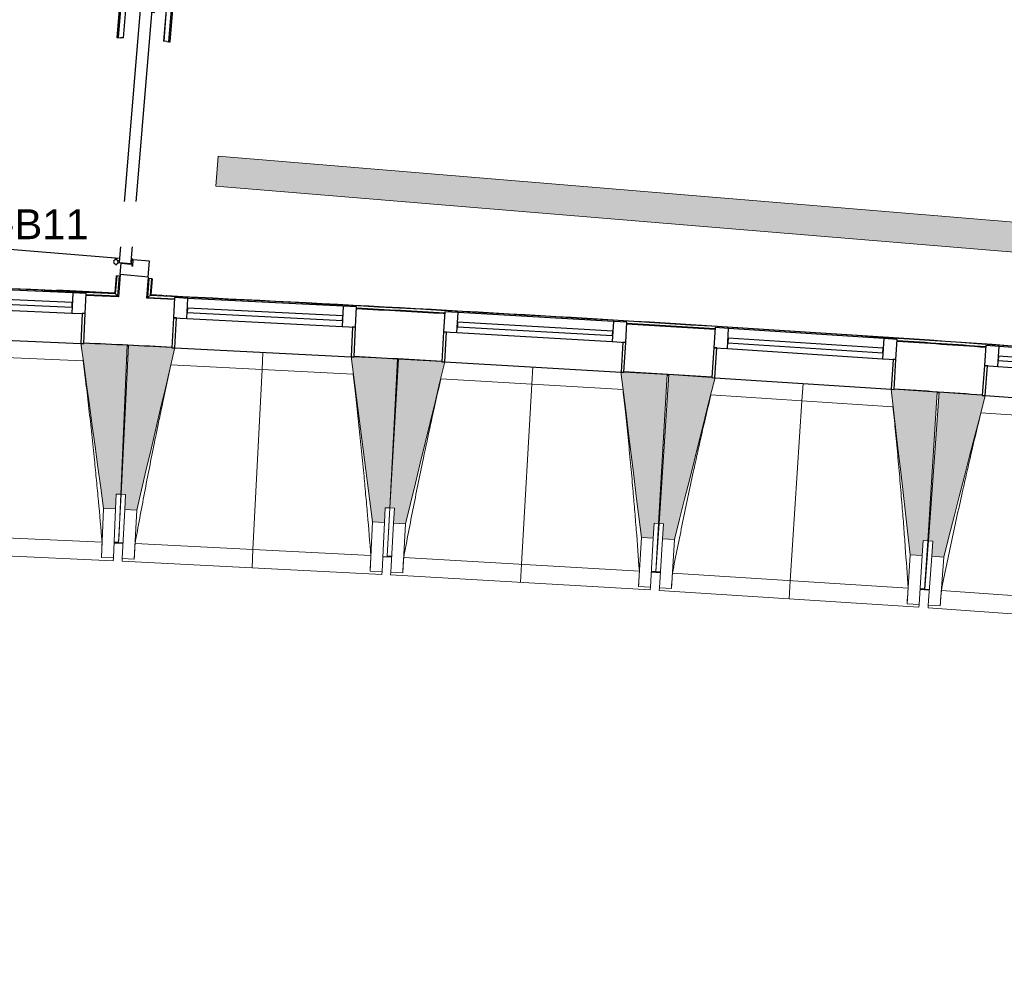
# Model space of a CAD drawing. Header units: millimetres. Extents: x -2845 to 74565, y -36590 to 13748.
# Tile 41 of 75: x 37748 to 41041, y -22737 to -19581. Entities that reach past the tile are written whole.
import ezdxf

# ---------------------------------------------------------------- set-up
doc = ezdxf.new("R2010")
doc.units = ezdxf.units.MM
for name, color, linetype, lineweight in [('A-DETL-GENF', 7, 'Continuous', 18), ('A-DOOR', 7, 'Continuous', 25), ('A-FLOR', 7, 'Continuous', 25), ('A-FLOR-HRAL', 7, 'Continuous', 18), ('A-GENM', 7, 'Continuous', 18), ('A-GLAZ', 7, 'Continuous', 25), ('A-WALL', 7, 'Continuous', 25), ('CHEMIN DE CABLE ELE', 7, 'Continuous', 18), ('I-WALL', 7, 'Continuous', 25), ('INSTAL ELECTRIQUE', 7, 'Continuous', 18), ('Q-SPCQ', 7, 'Continuous', 18), ('S-BEAM', 7, 'Continuous', 18)]:
    doc.layers.add(name, color=color, linetype=linetype, lineweight=lineweight)
doc.styles.add('Arial', font='arial.ttf', dxfattribs={"height": 100})

# ---------------------------------------------------------------- blocks, each defined once
blk = doc.blocks.new('20_MUR PREFA_01 - MODULE_01 B-3165811-2021_015_1111_DCE_1_50_N0 FINI_CFA_DIS')
at = {"layer": 'A-GENM'}
for p, q in [((0, 722.1), (0, 661.4)), ((0, 661.4), (0, 58.5)), ((0, 0.7), (0, 58.5))]:
    blk.add_line(p, q, dxfattribs=at)
blk = doc.blocks.new('B02_DC_STR_rvt-1-2021_015_1111_DCE_1_50_N0 FINI_CFA_DIS')
at = {"layer": 'S-BEAM', "lineweight": 5, "true_color": 0x787878}
for points in [[(-15100.9, -21217.7), (-15098.7, -21167.7), (-15083.7, -21168.4), (-15061.8, -20670.1), (-15206.6, -20663.7), (-15207.2, -20664.4), (-15216.5, -20664.4), (-15140.8, -21215.9)], [(-15030.2, -21221.2), (-14902.7, -20678.9), (-14912.6, -20678.4), (-14912.6, -20677.7), (-15057.3, -20670.3), (-15082.6, -21168.5), (-15067.6, -21169.2), (-15070.2, -21219.2), (-15067.6, -21219.3)], [(-14201.3, -21263.3), (-14198.8, -21213.4), (-14183.8, -21214.2), (-14158.5, -20716), (-14303.2, -20708.7), (-14303.2, -20709.3), (-14313.1, -20709.3), (-14241.2, -21261.3), (-14206.4, -21263.1)], [(-14131.2, -21267.3), (-13999.9, -20725.9), (-14009.8, -20725.3), (-14009.8, -20724.6), (-14154.4, -20716.2), (-14183.2, -21214.2), (-14168.2, -21215.1), (-14171.1, -21265), (-14168.2, -21265.2)], [(-13302.6, -21315.2), (-13299.7, -21265.3), (-13284.7, -21266.1), (-13255.9, -20768.2), (-13400.6, -20759.8), (-13400.6, -20760.5), (-13410.5, -20760.5), (-13342.5, -21312.9), (-13313, -21314.6)], [(-13231.5, -21319.7), (-13096.4, -20779.2), (-13106.3, -20778.5), (-13106.3, -20777.8), (-13250.9, -20768.5), (-13283.1, -21266.2), (-13268.2, -21267.2), (-13271.4, -21317.1), (-13268.2, -21317.3)], [(-12403.2, -21373.3), (-12400, -21323.4), (-12385, -21324.4), (-12352.8, -20826.6), (-12497.4, -20817.3), (-12497.4, -20818), (-12507.4, -20817.3), (-12443.1, -21370.7), (-12419.6, -21372.3)], [(-12331.4, -21378.4), (-12192.6, -20838.8), (-12202.6, -20838.1), (-12202.6, -20837.4), (-12347, -20827.1), (-12382.7, -21324.6), (-12367.8, -21325.6), (-12371.3, -21375.5), (-12367.8, -21375.8)]]:
    blk.add_hatch(color=8, dxfattribs=at).paths.add_polyline_path(points)
at = {"layer": 'A-FLOR'}
for p, q in [((-15090.8, -21330.3), (-15105.8, -21329.7)), ((-15075.9, -21332.2), (-15105.8, -21330.8)), ((-15105.8, -21330.8), (-15075.9, -21332.2)), ((-14207, -21376.3), (-14177.6, -21377.9)), ((-14177.6, -21376.9), (-14192.6, -21376)), ((-13309.1, -21428), (-13278.7, -21429.9)), ((-13294.1, -21428), (-13309, -21427.1)), ((-13278.6, -21429), (-13293.6, -21428)), ((-12395.5, -21486.2), (-12410.5, -21485.2)), ((-12379.4, -21488.2), (-12410.5, -21486)), ((-12410.5, -21486), (-12379.4, -21488.2))]:
    blk.add_line(p, q, dxfattribs=at)
at = {"layer": 'S-BEAM'}
for p, q in [((-15061.8, -20670.1), (-15206.7, -20663.7)), ((-15083.7, -21168.4), (-15061.8, -20670.1)), ((-15057.3, -20670.3), (-15082.6, -21168.5)), ((-14912.6, -20677.7), (-15057.3, -20670.3)), ((-15209, -20722.2), (-15818.9, -20695.4)), ((-14158.5, -20716), (-14303.2, -20708.6)), ((-14306, -20767.1), (-14915.7, -20736.1)), ((-14183.8, -21214.2), (-14158.5, -20716)), ((-14154.4, -20716.2), (-14183.2, -21214.2)), ((-14009.8, -20724.6), (-14154.4, -20716.2)), ((-13255.9, -20768.2), (-13400.7, -20759.8)), ((-13284.7, -21266.1), (-13255.9, -20768.2)), ((-13250.9, -20768.5), (-13283.1, -21266.2)), ((-13106.3, -20777.9), (-13250.9, -20768.5)), ((-13403.8, -20818.2), (-14013.3, -20783)), ((-12501, -20875.6), (-13110.2, -20836.2)), ((-12352.8, -20826.6), (-12497.4, -20817.3)), ((-12385, -21324.4), (-12352.8, -20826.6)), ((-12347, -20827.1), (-12382.7, -21324.6)), ((-12202.5, -20837.4), (-12347, -20827.1)), ((-11597.9, -20939.4), (-12206.8, -20895.7)), ((-15100.9, -21217.7), (-15098.7, -21167.7)), ((-15098.7, -21167.7), (-15083.7, -21168.4)), ((-15090.8, -21330.4), (-15082.6, -21168.5)), ((-15083.7, -21168.4), (-15090.5, -21323.3)), ((-15082.6, -21168.5), (-15067.6, -21169.2)), ((-15067.6, -21169.2), (-15070.2, -21219.2)), ((-15140.8, -21215.9), (-15148, -21380)), ((-15140.8, -21215.9), (-15100.9, -21217.7)), ((-15100.9, -21217.7), (-15108.1, -21381.7)), ((-15078.5, -21383.2), (-15070.2, -21219.2)), ((-15070.2, -21219.2), (-15030.2, -21221.2)), ((-15038.6, -21385.2), (-15030.2, -21221.2)), ((-14201.3, -21263.3), (-14198.8, -21213.4)), ((-14198.8, -21213.4), (-14183.8, -21214.2)), ((-14192.6, -21376), (-14183.2, -21214.2)), ((-14183.8, -21214.2), (-14188, -21297.3)), ((-14183.2, -21214.2), (-14168.2, -21215.1)), ((-14168.2, -21215.1), (-14171.1, -21265)), ((-14241.2, -21261.3), (-14249.6, -21425.3)), ((-14241.2, -21261.3), (-14201.3, -21263.3)), ((-14201.3, -21263.3), (-14209.6, -21427.3)), ((-14180.6, -21428.9), (-14171.1, -21265)), ((-14171.1, -21265), (-14131.2, -21267.3)), ((-14140.7, -21431.2), (-14131.2, -21267.3)), ((-13302.6, -21315.2), (-13299.7, -21265.3)), ((-13299.7, -21265.3), (-13284.7, -21266.1)), ((-13284.7, -21266.1), (-13294.1, -21428)), ((-13293.6, -21428), (-13283.1, -21266.2)), ((-13283.1, -21266.2), (-13268.2, -21267.2)), ((-13268.2, -21267.2), (-13271.4, -21317.1)), ((-15934.8, -21293.8), (-15146, -21328.5)), ((-15105.9, -21331.8), (-15091, -21332.4)), ((-15091, -21332.5), (-15090.9, -21331.5)), ((-15091, -21332.5), (-15076, -21333.2)), ((-15035.7, -21333.7), (-14247.2, -21373.8)), ((-13342.5, -21312.9), (-13352, -21476.8)), ((-13342.5, -21312.9), (-13302.6, -21315.2)), ((-13302.6, -21315.2), (-13312, -21479.1)), ((-13282, -21481), (-13271.4, -21317.1)), ((-13271.4, -21317.1), (-13231.5, -21319.7)), ((-13242.1, -21483.6), (-13231.5, -21319.7)), ((-12403.2, -21373.3), (-12400, -21323.4)), ((-12400, -21323.4), (-12385, -21324.4)), ((-12385, -21324.4), (-12395.5, -21486.2)), ((-12394.3, -21486.3), (-12382.7, -21324.6)), ((-12382.7, -21324.6), (-12367.8, -21325.6)), ((-12367.8, -21325.6), (-12371.3, -21375.5)), ((-15977.6, -21352.6), (-15108.5, -21390.8)), ((-15148, -21380), (-15148.1, -21379.7)), ((-15108.1, -21381.7), (-15148, -21380)), ((-15108.1, -21381.7), (-15108.5, -21390.8)), ((-15079, -21392.2), (-15078.5, -21383.2)), ((-15079, -21392.2), (-14210.1, -21436.4)), ((-15038.6, -21385.2), (-15078.5, -21383.2)), ((-15038.5, -21384.9), (-15038.6, -21385.2)), ((-14207.1, -21377.4), (-14192.7, -21378.1)), ((-14192.7, -21378.1), (-14192.6, -21377.1)), ((-14192.7, -21378.1), (-14177.7, -21379)), ((-14137.4, -21379.8), (-13349.2, -21425.3)), ((-12443.1, -21370.7), (-12453.7, -21534.6)), ((-12443.1, -21370.7), (-12403.2, -21373.3)), ((-12403.2, -21373.3), (-12413.8, -21537.2)), ((-12383.1, -21539.3), (-12371.3, -21375.5)), ((-12371.3, -21375.5), (-12331.4, -21378.4)), ((-12343.2, -21542.2), (-12331.4, -21378.4)), ((-14249.6, -21425.3), (-14249.6, -21425)), ((-14209.6, -21427.3), (-14249.6, -21425.3)), ((-14209.6, -21427.3), (-14210.1, -21436.4)), ((-14181.1, -21438), (-14180.6, -21428.9)), ((-14140.7, -21431.2), (-14180.6, -21428.9)), ((-14140.6, -21431), (-14140.7, -21431.2)), ((-13309.2, -21429.2), (-13294.2, -21430.1)), ((-13294.1, -21429), (-13294.2, -21430.1)), ((-13293.7, -21430.1), (-13293.7, -21429)), ((-13293.7, -21430.1), (-13278.8, -21431.1)), ((-13238.5, -21432.1), (-12450.6, -21483.1)), ((-14181.1, -21438), (-13312.6, -21488.1)), ((-13352, -21476.8), (-13352, -21476.5)), ((-13312, -21479.1), (-13352, -21476.8)), ((-13312, -21479.1), (-13312.6, -21488.1)), ((-13282.6, -21490), (-13282, -21481)), ((-13282.6, -21490), (-12414.4, -21546.2)), ((-13242.1, -21483.6), (-13282, -21481)), ((-13242, -21483.3), (-13242.1, -21483.6)), ((-12410.6, -21487.3), (-12395.6, -21488.3)), ((-12395.5, -21487.1), (-12395.6, -21488.3)), ((-12394.5, -21488.4), (-12394.4, -21487.2)), ((-12394.5, -21488.4), (-12379.5, -21489.4)), ((-12339.3, -21490.7), (-11551.8, -21547.2)), ((-12453.7, -21534.6), (-12453.8, -21534.3)), ((-12413.8, -21537.2), (-12453.7, -21534.6)), ((-12413.8, -21537.2), (-12414.4, -21546.2)), ((-12383.7, -21548.3), (-12383.1, -21539.3)), ((-12383.7, -21548.3), (-11516, -21610.6)), ((-12343.2, -21542.2), (-12383.1, -21539.3)), ((-12343.1, -21541.9), (-12343.2, -21542.2))]:
    blk.add_line(p, q, dxfattribs=at)
at = {"layer": 'S-BEAM', "flags": 128}
for points in [[(-15216.7, -20663.3), (-15207.2, -20732.4), (-15197.7, -20801.5), (-15188.2, -20870.5), (-15178.8, -20939.6), (-15169.3, -21008.7), (-15159.8, -21077.8), (-15150.3, -21146.9), (-15140.8, -21215.9)], [(-15030.2, -21221.2), (-15014.3, -21153.3), (-14998.3, -21085.4), (-14982.3, -21017.6), (-14966.4, -20949.7), (-14950.4, -20881.8), (-14934.4, -20813.9), (-14918.5, -20746.1), (-14902.5, -20678.2)], [(-14313.3, -20708.1), (-14304.3, -20777.3), (-14295.3, -20846.4), (-14286.3, -20915.6), (-14277.3, -20984.7), (-14268.3, -21053.9), (-14259.3, -21123), (-14250.2, -21192.2), (-14241.2, -21261.3)], [(-14131.2, -21267.3), (-14114.7, -21199.5), (-14098.3, -21131.8), (-14081.9, -21064), (-14065.4, -20996.2), (-14049, -20928.5), (-14032.6, -20860.7), (-14016.1, -20792.9), (-13999.7, -20725.2)], [(-13410.7, -20759.2), (-13402.1, -20828.4), (-13393.6, -20897.6), (-13385.1, -20966.8), (-13376.6, -21036), (-13368.1, -21105.3), (-13359.5, -21174.5), (-13351, -21243.7), (-13342.5, -21312.9)], [(-13231.5, -21319.7), (-13214.6, -21252), (-13197.7, -21184.4), (-13180.8, -21116.7), (-13163.9, -21049.1), (-13146.9, -20981.5), (-13130, -20913.8), (-13113.1, -20846.2), (-13096.2, -20778.5)], [(-12507.5, -20816.6), (-12499.4, -20885.9), (-12491.4, -20955.2), (-12483.3, -21024.4), (-12475.3, -21093.7), (-12467.3, -21162.9), (-12459.2, -21232.2), (-12451.2, -21301.5), (-12443.1, -21370.7)], [(-12331.4, -21378.4), (-12314.1, -21310.8), (-12296.7, -21243.3), (-12279.3, -21175.8), (-12261.9, -21108.3), (-12244.6, -21040.7), (-12227.2, -20973.2), (-12209.8, -20905.7), (-12192.4, -20838.1)], [(-15148.1, -21379.7), (-15147.6, -21369.5), (-15147.2, -21359.2), (-15146.8, -21349), (-15146.4, -21338.7), (-15146, -21328.5)], [(-15035.7, -21333.7), (-15036.3, -21343.9), (-15036.8, -21354.2), (-15037.4, -21364.4), (-15038, -21374.7), (-15038.5, -21384.9)], [(-14249.6, -21425), (-14249.1, -21414.8), (-14248.6, -21404.5), (-14248.2, -21394.3), (-14247.7, -21384), (-14247.2, -21373.8)], [(-14137.4, -21379.8), (-14138.1, -21390), (-14138.7, -21400.2), (-14139.3, -21410.5), (-14140, -21420.7), (-14140.6, -21431)], [(-13352, -21476.5), (-13351.4, -21466.3), (-13350.9, -21456), (-13350.3, -21445.8), (-13349.8, -21435.5), (-13349.2, -21425.3)], [(-13238.5, -21432.1), (-13239.2, -21442.3), (-13239.9, -21452.6), (-13240.6, -21462.8), (-13241.3, -21473.1), (-13242, -21483.3)], [(-12453.8, -21534.3), (-12453.1, -21524.1), (-12452.5, -21513.9), (-12451.9, -21503.6), (-12451.3, -21493.4), (-12450.6, -21483.1)], [(-12339.3, -21490.7), (-12340, -21501), (-12340.8, -21511.2), (-12341.6, -21521.4), (-12342.4, -21531.7), (-12343.1, -21541.9)]]:
    blk.add_lwpolyline(points, dxfattribs=at)
at = {"layer": 'S-BEAM'}
for points, knots in [([(-15146, -21328.5), (-15149.9, -21282.7), (-15156, -21214), (-15164.7, -21122.5), (-15172.1, -21048.1), (-15180.4, -20968.1), (-15189.9, -20882.3), (-15199.4, -20800.3), (-15206, -20746.9), (-15209.1, -20722.2)], [0, 0, 0, 0, 0.2222222, 0.3333333, 0.4444444, 0.5833333, 0.7222222, 0.8611111, 0.9816328, 0.9816328, 0.9816328, 0.9816328]), ([(-14915.6, -20736.1), (-14924.8, -20777.3), (-14938.7, -20841.1), (-14956.9, -20927.5), (-14972, -21000.7), (-14987.8, -21079.6), (-15009.7, -21192.5), (-15025.5, -21277.2), (-15035.7, -21333.7)], [0.0183454, 0.0183454, 0.0183454, 0.0183454, 0.2222222, 0.3333333, 0.4444444, 0.5833333, 0.7222222, 1, 1, 1, 1]), ([(-14247.2, -21373.8), (-14250.8, -21327.9), (-14256.4, -21259.3), (-14264.5, -21167.7), (-14271.3, -21093.3), (-14279.1, -21013.2), (-14288, -20927.3), (-14297, -20845.3), (-14303.2, -20791.9), (-14306.1, -20767.1)], [0, 0, 0, 0, 0.2222222, 0.3333333, 0.4444444, 0.5833333, 0.7222222, 0.8611111, 0.9816328, 0.9816328, 0.9816328, 0.9816328]), ([(-14013.2, -20783), (-14022.7, -20824.1), (-14037, -20887.8), (-14055.8, -20974.1), (-14071.4, -21047.2), (-14087.7, -21126), (-14110.4, -21238.7), (-14126.8, -21323.3), (-14137.4, -21379.8)], [0.0183454, 0.0183454, 0.0183454, 0.0183454, 0.2222222, 0.3333333, 0.4444444, 0.5833333, 0.7222222, 1, 1, 1, 1]), ([(-13349.2, -21425.3), (-13352.5, -21379.5), (-13357.6, -21310.7), (-13365.1, -21219.1), (-13371.4, -21144.6), (-13378.6, -21064.5), (-13386.9, -20978.6), (-13395.3, -20896.5), (-13401.2, -20843), (-13403.9, -20818.2)], [0, 0, 0, 0, 0.2222222, 0.3333333, 0.4444444, 0.5833333, 0.7222222, 0.8611111, 0.9816328, 0.9816328, 0.9816328, 0.9816328]), ([(-13110.1, -20836.2), (-13119.9, -20877.3), (-13134.7, -20940.9), (-13154.1, -21027), (-13170.2, -21100), (-13187, -21178.7), (-13210.5, -21291.3), (-13227.5, -21375.7), (-13238.5, -21432.1)], [0.0183454, 0.0183454, 0.0183454, 0.0183454, 0.2222222, 0.3333333, 0.4444444, 0.5833333, 0.7222222, 1, 1, 1, 1]), ([(-12450.6, -21483.1), (-12453.6, -21437.2), (-12458.3, -21368.5), (-12465, -21276.8), (-12470.9, -21202.3), (-12477.6, -21122.1), (-12485.2, -21036.2), (-12493.1, -20954), (-12498.5, -20900.5), (-12501.1, -20875.6)], [0, 0, 0, 0, 0.2222222, 0.3333333, 0.4444444, 0.5833333, 0.7222222, 0.8611111, 0.9816328, 0.9816328, 0.9816328, 0.9816328]), ([(-12206.7, -20895.7), (-12216.8, -20936.8), (-12232, -21000.2), (-12252, -21086.3), (-12268.6, -21159.1), (-12286, -21237.7), (-12310.3, -21350.1), (-12327.8, -21434.4), (-12339.3, -21490.7)], [0.0183454, 0.0183454, 0.0183454, 0.0183454, 0.2222222, 0.3333333, 0.4444444, 0.5833333, 0.7222222, 1, 1, 1, 1])]:
    blk.add_open_spline(points, degree=3, knots=knots, dxfattribs=at)
at = {"layer": 'S-BEAM', "color": 5, "lineweight": 25, "true_color": 0x0000ff}
for p, rotation in [((-14607.9, -20693.2), 177.089890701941), ((-13705.2, -20742.2), 176.6926216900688), ((-12801.8, -20797.6), 176.2953526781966)]:
    blk.add_blockref('20_MUR PREFA_01 - MODULE_01 B-3165811-2021_015_1111_DCE_1_50_N0 FINI_CFA_DIS', p, dxfattribs=dict(at, rotation=rotation))
blk = doc.blocks.new('PRT_SIMPLE_HUI_58x68x48 - PRT_BOIS_1V_EI30_930x2040x40-552262-2021_015_1111_DCE_1_50_N0 FINI_CFA_DIS')
at = {"layer": 'A-DETL-GENF', "lineweight": 25}
h = blk.add_hatch(color=256, dxfattribs=at)
h.paths.add_polyline_path([(-483.8, -9.7), (-489.6, -8), (-508.5, -8), (-508.5, -11.5), (-502, -11.5), (-502.1, -10.3), (-505.2, -10.3), (-505.2, -9.3), (-488.4, -9.4), (-485.1, -10.6)])
h.paths.add_polyline_path([(-483.8, -9.7), (-485.1, -11.7), (-498, -13.2), (-500.5, -13.6), (-500.5, -14.5), (-495.9, -14.5), (-483.8, -12.8), (-483.8, -10.5)])
h = blk.add_hatch(color=256, dxfattribs=at)
h.paths.add_polyline_path([(413.8, -9.7), (413.8, -12.8), (426.2, -14.5), (430.5, -14.1), (430.4, -13.2), (425.9, -13.2), (415.1, -11.7), (414.4, -10.7)])
h.paths.add_polyline_path([(438.5, -8), (418.5, -8), (413.8, -9.7), (415.1, -10.6), (418.7, -9.3), (435.2, -9.3), (435.2, -10.3), (432, -10.5), (432, -11.5), (438.5, -11.5), (438.5, -9)])
at = {"layer": 'A-DETL-GENF'}
for p, q in [((-488.5, -8), (-508.5, -8)), ((-508.5, -8), (-508.5, -11.5)), ((-508.5, -11.5), (-502, -11.5)), ((-505.2, -10.3), (-505.2, -9.3)), ((-505.2, -9.3), (-488.7, -9.3)), ((-502, -10.3), (-505.2, -10.3)), ((-502, -11.5), (-502, -10.3)), ((-496.1, -13.2), (-500.5, -13.2)), ((-500.5, -13.2), (-500.5, -14.5)), ((-500.5, -14.5), (-496, -14.5)), ((-485.1, -11.7), (-496.1, -13.2)), ((-496, -14.5), (-483.8, -12.8)), ((-488.7, -9.3), (-485.1, -10.6)), ((-483.8, -9.7), (-488.5, -8)), ((-485.1, -10.6), (-485.1, -11.7)), ((-483.8, -12.8), (-483.8, -9.7)), ((418.5, -8), (413.8, -9.7)), ((413.8, -9.7), (413.8, -12.8)), ((413.8, -12.8), (426, -14.5)), ((415.1, -10.6), (418.7, -9.3)), ((415.1, -11.7), (415.1, -10.6)), ((426.1, -13.2), (415.1, -11.7)), ((438.5, -8), (418.5, -8)), ((418.7, -9.3), (435.2, -9.3)), ((426, -14.5), (430.5, -14.5)), ((430.5, -13.2), (426.1, -13.2)), ((430.5, -14.5), (430.5, -13.2)), ((435.2, -10.3), (432, -10.3)), ((432, -10.3), (432, -11.5)), ((432, -11.5), (438.5, -11.5)), ((435.2, -9.3), (435.2, -10.3)), ((438.5, -11.5), (438.5, -8))]:
    blk.add_line(p, q, dxfattribs=at)
at = {"layer": 'A-DOOR'}
for p, q in [((-427.1, 55), (-450.6, 55)), ((-450.6, 55), (-450.6, 54.5)), ((-450.6, 54.5), (-450.6, 50.4)), ((-427.1, 54.5), (-450.6, 54.5)), ((-450.6, 50.4), (-450.6, 43.3)), ((-427.1, 50.4), (-450.6, 50.4)), ((-450.6, 34), (-450.6, 43.3)), ((-450.6, 25.6), (-450.6, 34)), ((-427.1, 34), (-450.6, 34)), ((-319.6, 55), (-427.1, 55)), ((-427.1, 55), (-427.1, 54.5)), ((-427.1, 54.5), (-427.1, 55)), ((-427.1, 54.5), (-427.1, 50.4)), ((-319.6, 54.5), (-427.1, 54.5)), ((-427.1, 50.4), (-427.1, 54.5)), ((-427.1, 50.4), (-427.1, 43.3)), ((-319.6, 50.4), (-427.1, 50.4)), ((-427.1, 43.3), (-427.1, 50.4)), ((-427.1, 34), (-427.1, 43.3)), ((-427.1, 43.3), (-427.1, 34)), ((-427.1, 32.8), (-427.1, 34)), ((-319.6, 34), (-427.1, 34)), ((-427.1, 34), (-427.1, 25.6)), ((-319.6, 54.5), (-319.6, 55)), ((-319.6, 50.4), (-319.6, 54.5)), ((-319.6, 43.3), (-319.6, 50.4)), ((-319.6, 43.3), (-319.6, 34)), ((-319.6, 34), (-319.6, 32.8)), ((-450.6, 15.2), (-450.6, 25.6)), ((-427.1, 25.6), (-450.6, 25.6)), ((-450.6, 4.4), (-450.6, 15.2)), ((-427.1, 15.2), (-450.6, 15.2)), ((-450.6, -4), (-450.6, 4.4)), ((-450.6, 4.4), (-427.1, 4.4)), ((-427.1, 32.8), (-319.6, 32.8)), ((-427.1, 25.6), (-427.1, 15.2)), ((-427.1, 15.2), (-427.1, 4.4)), ((-427.1, 4.4), (-427.1, -4)), ((-499.5, -14.5), (-499.5, -54.5)), ((426, -14.5), (-496, -14.5)), ((-465.6, -5.5), (-465.6, -14.5)), ((-413.4, -5.5), (-465.6, -5.5)), ((-450.6, -4), (-450.6, -5)), ((-450.6, -5), (-427.1, -5)), ((-427.1, -5), (-427.1, -4)), ((-413.4, -14.5), (-413.4, -5.5)), ((430.5, -54.5), (430.5, -14.5)), ((-499.5, -54.5), (430.5, -54.5)), ((-465.6, -54.5), (-465.6, -63.5)), ((-465.6, -63.5), (-413.4, -63.5)), ((-427.1, -64), (-450.6, -64)), ((-450.6, -64), (-450.6, -65)), ((-450.6, -73.4), (-450.6, -65)), ((-427.1, -65), (-427.1, -64)), ((-427.1, -65), (-427.1, -73.4)), ((-413.4, -63.5), (-413.4, -54.5)), ((417, -54.5), (417, -977.5)), ((-450.6, -84.2), (-450.6, -73.4)), ((-427.1, -73.4), (-450.6, -73.4)), ((-450.6, -94.6), (-450.6, -84.2)), ((-450.6, -84.2), (-427.1, -84.2)), ((-450.6, -103), (-450.6, -94.6)), ((-450.6, -94.6), (-427.1, -94.6)), ((-427.1, -73.4), (-427.1, -84.2)), ((-427.1, -84.2), (-427.1, -94.6)), ((-427.1, -94.6), (-427.1, -103)), ((-450.6, -112.3), (-450.6, -103)), ((-450.6, -103), (-427.1, -103)), ((-450.6, -112.3), (-450.6, -119.4)), ((-450.6, -119.4), (-450.6, -123.5)), ((-450.6, -119.4), (-427.1, -119.4)), ((-450.6, -123.5), (-450.6, -124)), ((-450.6, -123.5), (-427.1, -123.5)), ((-450.6, -124), (-427.1, -124)), ((-427.1, -103), (-427.1, -101.8)), ((-319.6, -101.8), (-427.1, -101.8)), ((-427.1, -112.3), (-427.1, -103)), ((-427.1, -103), (-319.6, -103)), ((-427.1, -103), (-427.1, -112.3)), ((-427.1, -112.3), (-427.1, -119.4)), ((-427.1, -119.4), (-427.1, -112.3)), ((-427.1, -119.4), (-427.1, -123.5)), ((-427.1, -119.4), (-319.6, -119.4)), ((-427.1, -123.5), (-427.1, -119.4)), ((-427.1, -123.5), (-427.1, -124)), ((-427.1, -123.5), (-319.6, -123.5)), ((-427.1, -124), (-427.1, -123.5)), ((-427.1, -124), (-319.6, -124)), ((-319.6, -101.8), (-319.6, -103)), ((-319.6, -103), (-319.6, -112.3)), ((-319.6, -119.4), (-319.6, -112.3)), ((-319.6, -123.5), (-319.6, -119.4)), ((-319.6, -124), (-319.6, -123.5))]:
    blk.add_line(p, q, dxfattribs=at)
for radius, start, end in [(9.12, 155.8208, 180), (9.12, 180, 204.1792), (7.5, 360, 180), (7.5, 180, 360), (7.5, 135, 165), (9.12, 111.9887, 120), (7.5, 60, 120), (7.5, 270, 0), (9.12, 60, 68.0113), (7.5, 0, 30), (9.12, 0, 24.1792), (7.5, 184.1809, 240), (9.12, 240, 248.0113)]:
    blk.add_arc((429, -65.5), radius, start, end, dxfattribs=at)
at = {"layer": 'Q-SPCQ'}
for p, q in [((430.5, -54.5), (403.5, -54.5)), ((430.5, -40.5), (430.5, -54.5))]:
    blk.add_line(p, q, dxfattribs=at)
blk = doc.blocks.new('XXX_VIDE FENETRE - 590-389517-2021_015_1111_DCE_1_50_N0 FINI_CFA_DIS')
at = {"layer": 'A-GLAZ'}
for p, q in [((-305.1, 0), (-305.1, -100)), ((-295.1, 0), (-305.1, 0)), ((295.1, 0), (-295.1, 0)), ((-295.1, -100), (-295.1, 0)), ((305.1, 0), (295.1, 0)), ((295.1, 0), (295.1, -100)), ((305.1, -100), (305.1, 0)), ((-305.1, -100), (-295.1, -100)), ((-260.1, -100), (-305.1, -100)), ((-305.1, -100), (-305.1, -167.5)), ((-260.1, -167.5), (-260.1, -100)), ((260.1, -100), (-260.1, -100)), ((260.1, -100), (260.1, -167.5)), ((305.1, -100), (260.1, -100)), ((295.1, -100), (305.1, -100)), ((305.1, -167.5), (305.1, -100)), ((-305.1, -167.5), (-260.1, -167.5)), ((-260.1, -167.5), (260.1, -167.5)), ((260.1, -167.5), (305.1, -167.5))]:
    blk.add_line(p, q, dxfattribs=at)
at = {"layer": 'A-GLAZ', "color": 173, "true_color": 0x5c63b1}
for p, q in [((260.1, -120), (-260.1, -120)), ((-260.1, -120), (-260.1, -135)), ((260.1, -135), (260.1, -120)), ((-260.1, -135), (260.1, -135))]:
    blk.add_line(p, q, dxfattribs=at)
blk = doc.blocks.new('Garde-corps - Garde-corps-505471-2021_015_1111_DCE_1_50_N0 FINI_CFA_DIS')
at = {"layer": 'A-FLOR-HRAL'}
for p, q in [((-15099.2, -20437.6), (-15103.9, -20494.4)), ((-15097.6, -20437.8), (-15102.4, -20496.1)), ((-15095.8, -20437.9), (-15100.8, -20497.9)), ((-15097.6, -20437.8), (-15099.2, -20437.6)), ((-15097.6, -20437.8), (-15095.8, -20437.9)), ((-15095.8, -20437.9), (-15088.7, -20438.5)), ((-15088.7, -20438.5), (-15094.3, -20505.3)), ((-15085.8, -20438.8), (-15088.7, -20438.5)), ((-15103.9, -20494.4), (-15339.8, -20488)), ((-15103.9, -20494.4), (-15297.2, -20485.4)), ((-15094.3, -20505.3), (-15199.1, -20500.5)), ((-15094.3, -20505.3), (-15199.1, -20502.5))]:
    blk.add_line(p, q, dxfattribs=at)
at = {"layer": 'A-FLOR-HRAL', "flags": 128}
blk.add_lwpolyline([(-15100.8, -20497.9), (-15097.6, -20501.6), (-15094.3, -20505.3)], dxfattribs=at)
at = {"layer": 'A-FLOR-HRAL'}
for radius, start, end in [(130446.8, 87.310169, 90.815427), (130448.6, 87.310907, 88.301428)]:
    blk.add_arc((-21222.6, -150801), radius, start, end, dxfattribs=at)
for points, knots in [([(-15103.9, -20494.4), (-15103.9, -20494.4), (-15103.9, -20494.4), (-15103.8, -20494.5), (-15103.7, -20494.6), (-15103.6, -20494.7), (-15103.5, -20494.8), (-15103.3, -20495), (-15103.2, -20495.2), (-15103, -20495.4), (-15102.8, -20495.6), (-15102.6, -20495.8), (-15102.5, -20496), (-15102.4, -20496.1)], [0.075, 0.075, 0.075, 0.075, 0.15, 0.2125, 0.275, 0.35, 0.425, 0.5, 0.6, 0.7, 0.775, 0.85, 1, 1, 1, 1]), ([(-15094.3, -20505.3), (-15094.3, -20505.3), (-15094.3, -20505.4), (-15094.2, -20505.4), (-15094.2, -20505.5), (-15094.1, -20505.6), (-15094, -20505.7), (-15093.9, -20505.8), (-15093.8, -20505.9), (-15093.7, -20506), (-15093.6, -20506.1), (-15093.5, -20506.2), (-15093.4, -20506.3), (-15093.3, -20506.4), (-15093.2, -20506.6), (-15093.1, -20506.7), (-15093, -20506.8), (-15092.8, -20507), (-15092.5, -20507.4), (-15092.1, -20507.9), (-15091.7, -20508.3), (-15091.5, -20508.5)], [0, 0, 0, 0, 0.071429, 0.107143, 0.142857, 0.214286, 0.25, 0.285714, 0.321429, 0.357143, 0.392857, 0.428571, 0.464286, 0.5, 0.535714, 0.571429, 0.607143, 0.642857, 0.714286, 0.857143, 1, 1, 1, 1])]:
    blk.add_open_spline(points, degree=3, knots=knots, dxfattribs=at)
blk = doc.blocks.new('Garde-corps - Garde-corps-508221-2021_015_1111_DCE_1_50_N0 FINI_CFA_DIS')
at = {"layer": 'A-FLOR-HRAL'}
for p, q in [((-14993.3, -20510.1), (-14988.1, -20446.9)), ((-14988.1, -20446.9), (-14991.1, -20446.6)), ((-14988.1, -20446.9), (-14981, -20447.5)), ((-14985.6, -20503.4), (-14981, -20447.5)), ((-14983.7, -20501.7), (-14979.3, -20447.6)), ((-14982, -20500.1), (-14977.6, -20447.7)), ((-14981, -20447.5), (-14979.3, -20447.6)), ((-14977.6, -20447.7), (-14979.3, -20447.6)), ((-14904.4, -20515.9), (-14993.3, -20510.1)), ((-14904.3, -20514.4), (-14993.3, -20510.1)), ((-14699.7, -20518.5), (-14982, -20500.1)), ((-14163.2, -20553.4), (-14224.3, -20549.4)), ((-14000.5, -20564.4), (-14005.1, -20564.1)), ((-11517.4, -20725.9), (-11537.5, -20724.4)), ((-11295.1, -20739.9), (-11333.8, -20737.3)), ((-10537.3, -20789.1), (-10822, -20770.6)), ((-10537.3, -20789.2), (-10721.2, -20774.2)), ((-10538.2, -20799.6), (-10683.4, -20790.2)), ((-10538.2, -20799.6), (-10683.2, -20787.8)), ((-9466.3, -20888.5), (-10538.2, -20799.6)), ((-10537.6, -20792.5), (-9412.8, -20885.8)), ((-10537.4, -20790.8), (-9410.9, -20884.2)), ((-9409.1, -20882.7), (-10537.3, -20789.1)), ((-9457.4, -21422.9), (-9412.8, -20885.8)), ((-9455.8, -21424.8), (-9410.9, -20884.2)), ((-9454.3, -21426.6), (-9409.1, -20882.7)), ((-9412.8, -20885.8), (-9416.1, -20888.6)), ((-9460.1, -21369.4), (-9424.3, -20938.2)), ((-10207.5, -21873.3), (-10164.6, -21357.1)), ((-10200.4, -21873.9), (-10158.1, -21364.8)), ((-10198.6, -21874), (-10156.5, -21366.7)), ((-10197, -21874.1), (-10155, -21368.4)), ((-10164.6, -21357.1), (-9509.8, -21411.4)), ((-10158.1, -21364.8), (-10164.6, -21357.1)), ((-10158.1, -21364.8), (-9457.4, -21422.9)), ((-10156.5, -21366.7), (-9455.8, -21424.8)), ((-10155, -21368.4), (-9454.3, -21426.6)), ((-9457.4, -21422.9), (-9460.2, -21419.6)), ((-10294.8, -22925.5), (-10267, -22590.8)), ((-10287.1, -22919), (-10259.9, -22591.4)), ((-10285.3, -22917.4), (-10258.2, -22591.5)), ((-10283.5, -22915.9), (-10256.6, -22591.7)), ((-9741, -22959.4), (-10283.5, -22915.9)), ((-10230.2, -22933.6), (-10298.1, -22928.3)), ((-9797.4, -22965.4), (-10294.8, -22925.5)), ((-10074.4, -22942.9), (-10244, -22929.5)), ((-10012.2, -22937.4), (-10037.1, -22935.4)), ((-9800.1, -22965.1), (-9972.7, -22951.1)), ((-9754.7, -23108.6), (-9742.7, -22960.9)), ((-9744.6, -22962.5), (-9753.8, -22961.8)), ((-9752.9, -23107.1), (-9741, -22959.4)), ((-9744.6, -22962.5), (-9747.5, -22965)), ((-9745.4, -22971.7), (-9744.6, -22962.5)), ((-9764.3, -23116.8), (-9756, -23014.2)), ((-9756.6, -23110.2), (-9748.7, -23012.4)), ((-9756.6, -23110.2), (-9764.3, -23116.8)), ((-9484.5, -23132.3), (-9756.6, -23110.2)), ((-9484.3, -23130.6), (-9754.7, -23108.6)), ((-9484.2, -23128.9), (-9752.9, -23107.1)), ((-9485.1, -23139.4), (-9764.3, -23116.8)), ((-9485.3, -23142.4), (-9485.1, -23139.4)), ((-9484.5, -23132.3), (-9485.1, -23139.4)), ((-9484.3, -23130.6), (-9484.5, -23132.3)), ((-9484.3, -23130.6), (-9484.2, -23128.9))]:
    blk.add_line(p, q, dxfattribs=at)
at = {"layer": 'A-FLOR-HRAL', "flags": 128}
for points in [[(-14993.3, -20510.1), (-14993.5, -20510.2), (-14993.8, -20510.5), (-14994.2, -20510.9), (-14994.8, -20511.4), (-14995.4, -20511.9), (-14996, -20512.4), (-14996.6, -20513)], [(-14985.6, -20503.4), (-14989.5, -20506.7), (-14993.3, -20510.1)], [(-14982, -20500.2), (-14982.1, -20500.2), (-14982.2, -20500.4), (-14982.4, -20500.5), (-14982.6, -20500.7), (-14982.9, -20500.9), (-14983.1, -20501.1), (-14983.3, -20501.3), (-14983.5, -20501.5), (-14983.7, -20501.7)], [(-10283.5, -22915.9), (-10283.5, -22915.9), (-10283.6, -22916), (-10283.7, -22916.1), (-10283.9, -22916.3), (-10284.2, -22916.5), (-10284.4, -22916.7), (-10284.6, -22916.9), (-10284.8, -22917), (-10285.1, -22917.2), (-10285.3, -22917.4)], [(-10294.8, -22925.5), (-10295, -22925.6), (-10295.3, -22925.9), (-10295.7, -22926.3), (-10296.3, -22926.8), (-10296.8, -22927.3), (-10297.5, -22927.8), (-10298.1, -22928.3)], [(-10287.1, -22919), (-10291, -22922.3), (-10294.8, -22925.5)]]:
    blk.add_lwpolyline(points, dxfattribs=at)
at = {"layer": 'A-FLOR-HRAL'}
for centre, radius, start, end in [((-21222.6, -150801), 130446.8, 85.301593, 87.259515), ((-21222.6, -150801), 130448.6, 85.791063, 87.258723), ((-21222.6, -150801), 130439.7, 86.825999, 86.955563), ((-21222.6, -150801), 130439.7, 86.427964, 86.557968), ((-21222.6, -150801), 130439.7, 86.029611, 86.159933), ((-21222.6, -150801), 130448.6, 85.301593, 85.790698), ((-21222.6, -150801), 130439.7, 85.633537, 85.761579), ((-19463.8, -140716), 118155.6, 85.280726, 85.544652), ((-19463.8, -140716), 118153.9, 85.305798, 85.545501), ((-19463.8, -140716), 118143.7, 85.364067, 85.484446)]:
    blk.add_arc(centre, radius, start, end, dxfattribs=at)
for points, knots in [([(-9409.1, -20882.7), (-9409.2, -20882.7), (-9409.2, -20882.7), (-9409.3, -20882.9), (-9409.5, -20883), (-9409.7, -20883.1), (-9409.8, -20883.3), (-9410, -20883.4), (-9410.1, -20883.5), (-9410.2, -20883.6), (-9410.4, -20883.7), (-9410.5, -20883.9), (-9410.6, -20884), (-9410.8, -20884.1), (-9410.9, -20884.2), (-9410.9, -20884.2)], [0.1, 0.1, 0.1, 0.1, 0.2, 0.3, 0.4, 0.475, 0.55, 0.6, 0.65, 0.7, 0.75, 0.8, 0.85, 0.9, 1, 1, 1, 1]), ([(-10164.6, -21357.1), (-10164.6, -21357.1), (-10164.7, -21357), (-10164.8, -21356.9), (-10165, -21356.7), (-10165.2, -21356.5), (-10165.3, -21356.3), (-10165.5, -21356.1), (-10165.7, -21355.8), (-10166, -21355.5), (-10166.2, -21355.3), (-10166.4, -21355), (-10166.8, -21354.6), (-10167.1, -21354.1), (-10167.4, -21353.9)], [0, 0, 0, 0, 0.166667, 0.25, 0.333333, 0.416667, 0.458333, 0.5, 0.583333, 0.666667, 0.708333, 0.75, 0.833333, 1, 1, 1, 1]), ([(-10155, -21368.4), (-10155, -21368.4), (-10155.1, -21368.4), (-10155.2, -21368.3), (-10155.3, -21368.1), (-10155.5, -21367.9), (-10155.6, -21367.8), (-10155.7, -21367.6), (-10155.8, -21367.5), (-10155.9, -21367.4), (-10156.1, -21367.2), (-10156.2, -21367.1), (-10156.3, -21367), (-10156.4, -21366.8), (-10156.5, -21366.7), (-10156.5, -21366.7)], [0.1, 0.1, 0.1, 0.1, 0.2, 0.3, 0.4, 0.475, 0.55, 0.6, 0.65, 0.7, 0.75, 0.8, 0.85, 0.9, 1, 1, 1, 1]), ([(-9454.3, -21426.6), (-9454.3, -21426.6), (-9454.3, -21426.5), (-9454.4, -21426.4), (-9454.6, -21426.2), (-9454.7, -21426.1), (-9454.9, -21425.9), (-9455, -21425.7), (-9455.1, -21425.6), (-9455.2, -21425.5), (-9455.3, -21425.4), (-9455.4, -21425.2), (-9455.5, -21425.1), (-9455.7, -21424.9), (-9455.7, -21424.8), (-9455.8, -21424.8)], [0.1, 0.1, 0.1, 0.1, 0.2, 0.3, 0.4, 0.475, 0.55, 0.6, 0.65, 0.7, 0.75, 0.8, 0.85, 0.9, 1, 1, 1, 1]), ([(-9741, -22959.4), (-9741, -22959.4), (-9741, -22959.4), (-9741.1, -22959.5), (-9741.2, -22959.6), (-9741.3, -22959.7), (-9741.5, -22959.9), (-9741.6, -22960), (-9741.9, -22960.2), (-9742.1, -22960.4), (-9742.3, -22960.5), (-9742.5, -22960.7), (-9742.6, -22960.9), (-9742.7, -22960.9)], [0.075, 0.075, 0.075, 0.075, 0.15, 0.2125, 0.275, 0.35, 0.425, 0.5, 0.6, 0.7, 0.775, 0.85, 1, 1, 1, 1]), ([(-9752.9, -23107.1), (-9752.9, -23107.1), (-9753, -23107.2), (-9753.1, -23107.3), (-9753.3, -23107.4), (-9753.4, -23107.6), (-9753.6, -23107.7), (-9753.8, -23107.8), (-9753.9, -23107.9), (-9754, -23108), (-9754.1, -23108.2), (-9754.3, -23108.3), (-9754.4, -23108.4), (-9754.6, -23108.5), (-9754.7, -23108.6), (-9754.7, -23108.6)], [0.1, 0.1, 0.1, 0.1, 0.2, 0.3, 0.4, 0.475, 0.55, 0.6, 0.65, 0.7, 0.75, 0.8, 0.85, 0.9, 1, 1, 1, 1]), ([(-9764.3, -23116.8), (-9764.3, -23116.8), (-9764.3, -23116.8), (-9764.5, -23117), (-9764.7, -23117.1), (-9764.9, -23117.3), (-9765.1, -23117.4), (-9765.3, -23117.6), (-9765.5, -23117.8), (-9765.8, -23118.1), (-9766.1, -23118.3), (-9766.3, -23118.5), (-9766.5, -23118.7), (-9766.7, -23118.8)], [0, 0, 0, 0, 0.1666667, 0.25, 0.3333333, 0.4166667, 0.4583333, 0.5, 0.5833333, 0.6666667, 0.7083333, 0.75, 0.8333333, 0.8333333, 0.8333333, 0.8333333])]:
    blk.add_open_spline(points, degree=3, knots=knots, dxfattribs=at)
blk = doc.blocks.new('B02_ARC_rvt-1-2021_015_1111_DCE_1_50_N0 FINI_CFA_DIS')
at = {"layer": 'A-FLOR'}
for p, q in [((-15085.4, -20434.1), (-15082.2, -20395.9)), ((-15082.2, -20395.9), (-15049.3, -20398.6)), ((-15049.3, -20398.6), (-15049.2, -20397.1)), ((-15046.8, -20383.8), (-15048.1, -20383.7)), ((-15043.5, -20384.1), (-15045.5, -20383.9)), ((-14987, -20388.8), (-15042.1, -20384.2)), ((-14991.4, -20441.9), (-14987, -20388.8)), ((-15061.9, -20671.8), (-15057.4, -20672)), ((-14158.6, -20718.1), (-14154.5, -20718.3)), ((-13256.1, -20770.3), (-13251, -20770.6)), ((-12352.9, -20828.5), (-12347.2, -20828.8))]:
    blk.add_line(p, q, dxfattribs=at)
at = {"layer": 'A-WALL'}
for p, q in [((-15085.4, -20434.1), (-15091.5, -20508.5)), ((-14990.7, -20442), (-15085.4, -20434.1)), ((-14996.6, -20513), (-14990.7, -20442))]:
    blk.add_line(p, q, dxfattribs=at)
at = {"layer": 'I-WALL', "flags": 128}
for points in [[(-15091.5, -20508.5), (-15145.5, -20505.9), (-15199.5, -20503.4)], [(-14904.4, -20517.4), (-14950.5, -20515.2), (-14996.6, -20513)]]:
    blk.add_lwpolyline(points, dxfattribs=at)
at = {"layer": 'I-WALL'}
for radius, start, end in [(130436.7, 86.826002, 86.955561), (130436.7, 86.427967, 86.557965), (130276.7, 87.223762, 87.353211), (130436.7, 86.029614, 86.15993), (130276.7, 86.826166, 86.955396), (130276.7, 86.42813, 86.557799), (130276.7, 86.029775, 86.159763)]:
    blk.add_arc((-21222.6, -150801), radius, start, end, dxfattribs=at)
at = {"layer": 'A-DOOR', "lineweight": 18, "rotation": 265.2586130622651}
blk.add_blockref('PRT_SIMPLE_HUI_58x68x48 - PRT_BOIS_1V_EI30_930x2040x40-552262-2021_015_1111_DCE_1_50_N0 FINI_CFA_DIS', (-14999.2, -19969.3), dxfattribs=at)
at = {"layer": 'A-FLOR-HRAL', "lineweight": 18}
for name in ['Garde-corps - Garde-corps-505471-2021_015_1111_DCE_1_50_N0 FINI_CFA_DIS', 'Garde-corps - Garde-corps-508221-2021_015_1111_DCE_1_50_N0 FINI_CFA_DIS']:
    blk.add_blockref(name, (0, 0), dxfattribs=at)
at = {"layer": 'A-GLAZ', "lineweight": 18}
for p, rotation in [((-15511.4, -20651), 177.4871597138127), ((-14607.9, -20693.8), 177.0898907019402), ((-13705.2, -20742.9), 176.6926216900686), ((-12801.9, -20798.2), 176.2953526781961), ((-11898.2, -20859.9), 175.8980836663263)]:
    blk.add_blockref('XXX_VIDE FENETRE - 590-389517-2021_015_1111_DCE_1_50_N0 FINI_CFA_DIS', p, dxfattribs=dict(at, rotation=rotation))
blk = doc.blocks.new('B02_ELE_rvt-1-2021_015_1111_DCE_1_50_N0 FINI_CFA_DIS')
at = {"layer": 'CHEMIN DE CABLE ELE', "lineweight": 5, "true_color": 0x71cc51}
blk.add_hatch(color=93, dxfattribs=at).paths.add_polyline_path([(-9554.3, -20569.8), (-9546.1, -20470.1), (-14757.3, -20037.9), (-14765.6, -20137.6), (-10136.4, -20521.5)])
at = {"layer": 'CHEMIN DE CABLE ELE', "color": 8, "true_color": 0x808080}
for p, q in [((-14765.6, -20137.6), (-14757.3, -20037.9)), ((-14757.3, -20037.9), (-9546.1, -20470.1)), ((-14765.6, -20137.6), (-9554.3, -20569.8))]:
    blk.add_line(p, q, dxfattribs=at)
at = {"layer": 'INSTAL ELECTRIQUE', "lineweight": 9, "insert": (-15896.9, -20215.5), "char_height": 100, "width": 869.831, "attachment_point": 1, "style": 'Arial', "bg_fill": 3, "box_fill_scale": 1.25, "bg_fill_color": 256, "bg_fill_true_color": 13158600, "bg_fill_transparency": 0}
blk.add_mtext('RTD-1-B11', dxfattribs=at)

msp = doc.modelspace()

# ---------------------------------------------------------------- block references
at = {"lineweight": 5}
for name in ['B02_DC_STR_rvt-1-2021_015_1111_DCE_1_50_N0 FINI_CFA_DIS', 'B02_ARC_rvt-1-2021_015_1111_DCE_1_50_N0 FINI_CFA_DIS']:
    msp.add_blockref(name, (53169.3, 0), dxfattribs=at)

# ---------------------------------------------------------------- next in the draw order: block references
msp.add_blockref('B02_ELE_rvt-1-2021_015_1111_DCE_1_50_N0 FINI_CFA_DIS', (53169.3, 0), dxfattribs=at)

doc.saveas('drawing.dxf')
